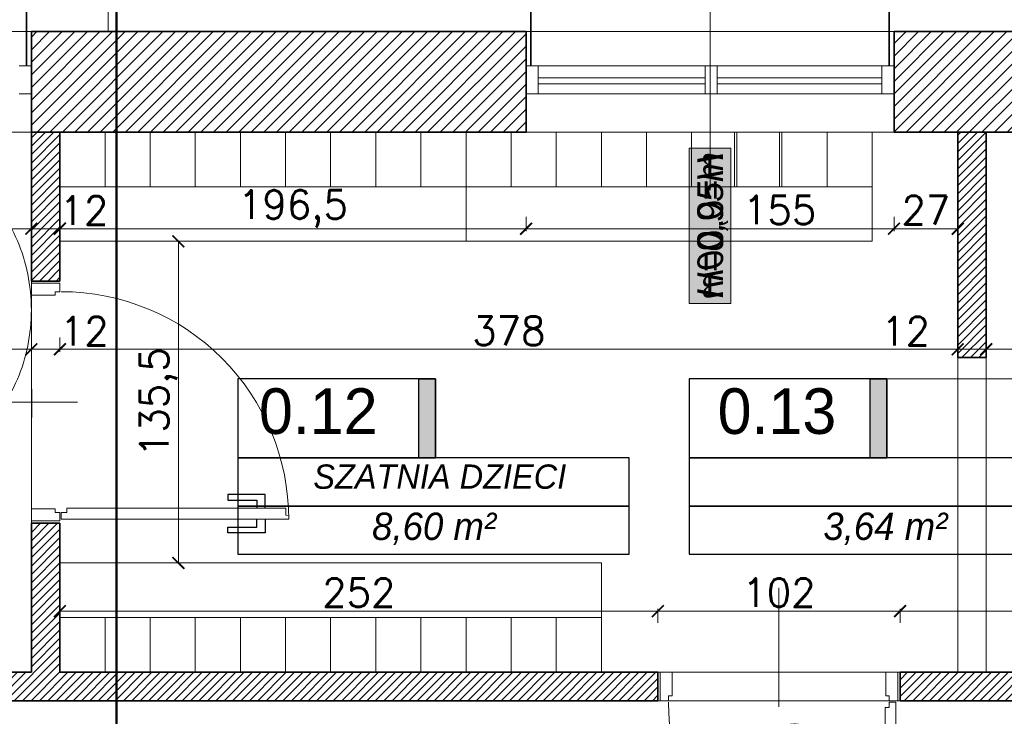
# Model space of a CAD drawing. Header units: millimetres. Extents: x -740 to 33545, y -26688 to 22494.
# Tile 150 of 256: x 10276 to 10690, y 10546 to 10839. Entities that reach past the tile are written whole.
import ezdxf
from ezdxf.lldxf.tags import DXFTag

# ---------------------------------------------------------------- set-up
doc = ezdxf.new("R2010")
doc.units = ezdxf.units.MM
doc.header["$MEASUREMENT"] = 0
doc.linetypes.add('ACAD_ISO10W100', pattern=[18, 12, -3, 0, -3])
doc.layers.get('Defpoints').update_dxf_attribs({"color": 252})
for name, color, linetype, lineweight in [('A_istniejące ściany', 252, 'Continuous', 35), ('A_izolacja', 252, 'Continuous', 9), ('A_l.przerywana', 252, 'ICAD_ISO03W100', 9), ('A_opisy', 252, 'Continuous', 15), ('A_projektowane sciany', 252, 'Continuous', 35), ('A_wyposażenie', 252, 'Continuous', 9), ('A_ściany projektowane', 252, 'Continuous', 35), ('k_wyburzenia widoczne', 252, 'PNEUMATIC2', 18), ('l.przerywana', 252, 'ICAD_ISO03W100', 5), ('l.wypełnien', 252, 'Continuous', 5), ('Nowe_820-G Rysunki Obrazki_Nr_pióra__1', 252, 'Continuous', 13), ('Nowe_820-G Rysunki Obrazki_Nr_pióra__23', 252, 'Continuous', 15), ('szraf1', 252, 'Continuous', 5), ('wymiarowanie', 252, 'Continuous', 9)]:
    doc.layers.add(name, color=color, linetype=linetype, lineweight=lineweight)
for name, color, linetype in [('D-opis', 252, 'Continuous'), ('stolarka', 252, 'Continuous'), ('tabelki opis', 252, 'Continuous'), ('WYPOSAŻENIE', 252, 'Continuous')]:
    doc.layers.add(name, color=color, linetype=linetype)
doc.styles.add('ARIALL', font='GOTHIC.TTF', dxfattribs={"height": 40})
doc.styles.add('styl2', font='simplex.shx')
tags = doc.linetypes.add('DASH', pattern=[15, 10, -5]).pattern_tags.tags
tags[6:7] = [DXFTag(74, 4), DXFTag(75, 0), DXFTag(340, '0'), DXFTag(46, 0.0), DXFTag(50, 0.0), DXFTag(44, 0.0), DXFTag(45, 0.0)]
tags[4:5] = [DXFTag(74, 4), DXFTag(75, 0), DXFTag(340, '0'), DXFTag(46, 0.0), DXFTag(50, 0.0), DXFTag(44, 0.0), DXFTag(45, 0.0)]
tags = doc.linetypes.add('ICAD_ISO03W100', pattern=[30, 12, -18]).pattern_tags.tags
tags[6:7] = [DXFTag(74, 4), DXFTag(75, 0), DXFTag(340, '0'), DXFTag(46, 1.0), DXFTag(50, 0.0), DXFTag(44, 0.0), DXFTag(45, 0.0)]
tags[4:5] = [DXFTag(74, 4), DXFTag(75, 0), DXFTag(340, '0'), DXFTag(46, 1.0), DXFTag(50, 0.0), DXFTag(44, 0.0), DXFTag(45, 0.0)]
doc.linetypes.add('PNEUMATIC2', pattern='A,0.5,-0.25,["//",Standard,S=0.2,R=0,X=-0.1,Y=-0.1],-0.25', length=1)
doc.dimstyles.new('Skala 1-50', dxfattribs={"dimtxt": 12, "dimasz": 5, "dimexe": 1, "dimexo": 1, "dimgap": 1.5, "dimtad": 1, "dimdec": 1, "dimrnd": 0.5, "dimtxsty": 'styl2', "dimblk": 'ARCHTICK', "dimcen": 5, "dimadec": 0, "dimazin": 0, "dimtfac": 1, "dimtdec": 1, "dimtmove": 1, "dimatfit": 3, "dimldrblk": 'ARCHTICK', "dimfxl": 0, "dimlwd": -1, "dimlwe": -1, "dimarcsym": 0})

# ---------------------------------------------------------------- blocks, each defined once
blk = doc.blocks.new('FOTEL-K')
at = {"linetype": 'ACAD_ISO10W100'}
for p, q in [((5.633, 7.569), (-5.633, -7.569)), ((7.569, -5.633), (-7.569, 5.633))]:
    blk.add_line(p, q, dxfattribs=at)
for p, q in [((0.222, 4.361), (4.187, 1.41)), ((-0.001, 2.861), (-0.108, 2.718)), ((0.798, 2.266), (-0.001, 2.861)), ((-0.108, 2.718), (0.638, 2.163)), ((1.062, 2.419), (5.201, -0.661)), ((1.629, 2.451), (1.412, 2.159)), ((1.827, 2.303), (1.61, 2.011)), ((-2.741, -0.82), (-2.635, -0.677)), ((-1.941, -1.415), (-2.741, -0.82)), ((-2.635, -0.677), (-1.889, -1.232)), ((5.289, -1.263), (2.729, -4.704)), ((6.489, -2.135), (5.265, -1.224)), ((6.591, -1.997), (5.367, -1.086)), ((-4.113, -1.465), (-0.148, -4.416)), ((2.127, -4.792), (-2.012, -1.712)), ((-1.663, -1.972), (-1.907, -2.301)), ((-1.465, -2.119), (-1.709, -2.448)), ((3.805, -5.74), (2.581, -4.829)), ((3.908, -5.603), (2.684, -4.692))]:
    blk.add_line(p, q)
for points in [[(4.297, 0.733), (4.246, 0.664, -0.414214), (4.065, 0.637), (-0.557, 4.077, -0.414214), (-0.584, 4.258), (-0.532, 4.327, -0.414214), (-0.352, 4.353), (4.271, 0.913, -0.414214)], [(6.473, -0.994), (6.427, -1.056, -0.414214), (6.307, -1.074), (5.103, -0.178, -0.414214), (5.085, -0.058), (5.132, 0.004, -0.414214), (5.252, 0.022), (6.456, -0.874, -0.414214)], [(0.556, -4.295), (0.505, -4.364, -0.414214), (0.324, -4.39), (-4.298, -0.95, -0.414214), (-4.325, -0.769), (-4.273, -0.7, -0.414214), (-4.093, -0.674), (0.53, -4.114, -0.414214)], [(2.811, -5.915), (2.857, -5.853, 0.414214), (2.839, -5.733), (1.636, -4.837, 0.414214), (1.515, -4.855), (1.469, -4.917, 0.414214), (1.487, -5.037), (2.691, -5.933, 0.414214)]]:
    blk.add_lwpolyline(points, format="xyb", close=True)
for points in [[(7.655, -2.789), (6.591, -1.997), (5.464, -3.512), (6.527, -4.304)], [(4.869, -6.532), (3.805, -5.74), (4.933, -4.225), (5.997, -5.017)]]:
    blk.add_lwpolyline(points, close=True)
blk.add_circle((0, 0), 8.291, dxfattribs=at)
for centre, radius, start, end in [((4.045, -3.01), 6.195, 118.7855, 167.9004), ((4.33, -3.223), 6.195, 118.7855, 167.9004), ((4.944, -1.006), 0.43, 323.343, 53.343), ((2.384, -4.447), 0.43, 233.343, 323.343)]:
    blk.add_arc(centre, radius, start, end)
blk = doc.blocks.new('_ArchTick')
at = {"color": 0, "linetype": 'ByBlock', "const_width": 0.15}
blk.add_lwpolyline([(-0.5, -0.5), (0.5, 0.5)], dxfattribs=at)
blk = doc.blocks.new('*D2234')
at = {"layer": 'Defpoints', "color": 0}
for p in [(10066.23, 10728.73), (10280.43, 10720.32), (10280.43, 10700.5)]:
    blk.add_point(p, dxfattribs=at)
at = {"layer": 'wymiarowanie', "color": 0}
for p, q in [((10066.23, 10705.5), (10066.23, 10699.5)), ((10280.43, 10705.5), (10280.43, 10699.5)), ((10066.23, 10700.5), (10280.43, 10700.5))]:
    blk.add_line(p, q, dxfattribs=at)
at = {"layer": 'wymiarowanie', "color": 0, "xscale": 5, "yscale": 5, "zscale": 5, "rotation": 180}
blk.add_blockref('_ArchTick', (10066.23, 10700.5), dxfattribs=at)
at = {"layer": 'wymiarowanie', "color": 0, "xscale": 5, "yscale": 5, "zscale": 5}
blk.add_blockref('_ArchTick', (10280.43, 10700.5), dxfattribs=at)
at = {"layer": 'wymiarowanie', "color": 0, "insert": (10173.33, 10708.15), "char_height": 12, "attachment_point": 5, "style": 'styl2'}
blk.add_mtext('214', dxfattribs=at)
blk = doc.blocks.new('*D2235')
at = {"layer": 'Defpoints', "color": 0}
for p in [(10292.43, 10720.98), (10280.43, 10720.32), (10292.43, 10700.5)]:
    blk.add_point(p, dxfattribs=at)
at = {"layer": 'wymiarowanie', "color": 0}
for p, q in [((10280.43, 10705.5), (10280.43, 10699.5)), ((10292.43, 10705.5), (10292.43, 10699.5)), ((10280.43, 10700.5), (10292.43, 10700.5))]:
    blk.add_line(p, q, dxfattribs=at)
at = {"layer": 'wymiarowanie', "color": 0, "xscale": 5, "yscale": 5, "zscale": 5, "rotation": 180}
blk.add_blockref('_ArchTick', (10280.43, 10700.5), dxfattribs=at)
at = {"layer": 'wymiarowanie', "color": 0, "xscale": 5, "yscale": 5, "zscale": 5}
blk.add_blockref('_ArchTick', (10292.43, 10700.5), dxfattribs=at)
at = {"layer": 'wymiarowanie', "color": 0, "insert": (10302.69, 10708.15), "char_height": 12, "attachment_point": 5, "style": 'styl2'}
blk.add_mtext('12', dxfattribs=at)
blk = doc.blocks.new('*D2236')
at = {"layer": 'Defpoints', "color": 0}
for p in [(10670.47, 10729.71), (10292.43, 10720.98), (10670.47, 10700.5)]:
    blk.add_point(p, dxfattribs=at)
at = {"layer": 'wymiarowanie', "color": 0}
for p, q in [((10292.43, 10705.5), (10292.43, 10699.5)), ((10670.47, 10705.5), (10670.47, 10699.5)), ((10292.43, 10700.5), (10670.47, 10700.5))]:
    blk.add_line(p, q, dxfattribs=at)
at = {"layer": 'wymiarowanie', "color": 0, "xscale": 5, "yscale": 5, "zscale": 5, "rotation": 180}
blk.add_blockref('_ArchTick', (10292.43, 10700.5), dxfattribs=at)
at = {"layer": 'wymiarowanie', "color": 0, "xscale": 5, "yscale": 5, "zscale": 5}
blk.add_blockref('_ArchTick', (10670.47, 10700.5), dxfattribs=at)
at = {"layer": 'wymiarowanie', "color": 0, "insert": (10481.45, 10708.3), "char_height": 12, "attachment_point": 5, "style": 'styl2'}
blk.add_mtext('378', dxfattribs=at)
blk = doc.blocks.new('*D2237')
at = {"layer": 'Defpoints', "color": 0}
for p in [(10670.47, 10729.71), (10682.47, 10728.04), (10682.47, 10700.5)]:
    blk.add_point(p, dxfattribs=at)
at = {"layer": 'wymiarowanie', "color": 0}
for p, q in [((10670.47, 10705.5), (10670.47, 10699.5)), ((10682.47, 10705.5), (10682.47, 10699.5)), ((10670.47, 10700.5), (10639.24, 10700.5)), ((10670.47, 10700.5), (10682.47, 10700.5))]:
    blk.add_line(p, q, dxfattribs=at)
at = {"layer": 'wymiarowanie', "color": 0, "xscale": 5, "yscale": 5, "zscale": 5, "rotation": 180}
blk.add_blockref('_ArchTick', (10670.47, 10700.5), dxfattribs=at)
at = {"layer": 'wymiarowanie', "color": 0, "xscale": 5, "yscale": 5, "zscale": 5}
blk.add_blockref('_ArchTick', (10682.47, 10700.5), dxfattribs=at)
at = {"layer": 'wymiarowanie', "color": 0, "insert": (10648.49, 10708.15), "char_height": 12, "attachment_point": 5, "style": 'styl2'}
blk.add_mtext('12', dxfattribs=at)
blk = doc.blocks.new('*D2238')
at = {"layer": 'Defpoints', "color": 0}
for p in [(10682.47, 10728.04), (10842.47, 10722.7), (10842.47, 10700.5)]:
    blk.add_point(p, dxfattribs=at)
at = {"layer": 'wymiarowanie', "color": 0}
for p, q in [((10682.47, 10705.5), (10682.47, 10699.5)), ((10842.47, 10705.5), (10842.47, 10699.5)), ((10682.47, 10700.5), (10842.47, 10700.5))]:
    blk.add_line(p, q, dxfattribs=at)
at = {"layer": 'wymiarowanie', "color": 0, "xscale": 5, "yscale": 5, "zscale": 5, "rotation": 180}
blk.add_blockref('_ArchTick', (10682.47, 10700.5), dxfattribs=at)
at = {"layer": 'wymiarowanie', "color": 0, "xscale": 5, "yscale": 5, "zscale": 5}
blk.add_blockref('_ArchTick', (10842.47, 10700.5), dxfattribs=at)
at = {"layer": 'wymiarowanie', "color": 0, "insert": (10762.47, 10708.3), "char_height": 12, "attachment_point": 5, "style": 'styl2'}
blk.add_mtext('160', dxfattribs=at)
blk = doc.blocks.new('*D2275')
at = {"layer": 'Defpoints', "color": 0}
for p in [(10342.32, 10745.99), (10344.42, 10745.99), (10344.42, 10610.52)]:
    blk.add_point(p, dxfattribs=at)
at = {"layer": 'wymiarowanie', "color": 0}
for p, q in [((10343.42, 10745.99), (10341.32, 10745.99)), ((10342.32, 10610.52), (10342.32, 10745.99)), ((10343.42, 10610.52), (10341.32, 10610.52))]:
    blk.add_line(p, q, dxfattribs=at)
at = {"layer": 'wymiarowanie', "color": 0, "xscale": 5, "yscale": 5, "zscale": 5}
for p, rotation in [((10342.32, 10745.99), 90), ((10342.32, 10610.52), 270)]:
    blk.add_blockref('_ArchTick', p, dxfattribs=dict(at, rotation=rotation))
at = {"layer": 'wymiarowanie', "color": 0, "insert": (10333.97, 10678.26), "char_height": 12, "attachment_point": 5, "rotation": 90, "style": 'styl2'}
blk.add_mtext('135,5', dxfattribs=at)
blk = doc.blocks.new('*D2591')
at = {"layer": 'Defpoints', "color": 0}
for p in [(10544.19, 10590.24), (10292.43, 10564.52), (10544.19, 10564.52)]:
    blk.add_point(p, dxfattribs=at)
at = {"layer": 'wymiarowanie', "color": 0}
for p, q in [((10292.43, 10585.24), (10292.43, 10591.24)), ((10292.43, 10590.24), (10544.19, 10590.24)), ((10544.19, 10585.24), (10544.19, 10591.24))]:
    blk.add_line(p, q, dxfattribs=at)
at = {"layer": 'wymiarowanie', "color": 0, "xscale": 5, "yscale": 5, "zscale": 5, "rotation": 180}
blk.add_blockref('_ArchTick', (10292.43, 10590.24), dxfattribs=at)
at = {"layer": 'wymiarowanie', "color": 0, "xscale": 5, "yscale": 5, "zscale": 5}
blk.add_blockref('_ArchTick', (10544.19, 10590.24), dxfattribs=at)
at = {"layer": 'wymiarowanie', "color": 0, "insert": (10418.31, 10598.04), "char_height": 12, "attachment_point": 5, "style": 'styl2'}
blk.add_mtext('252', dxfattribs=at)
blk = doc.blocks.new('*D2592')
at = {"layer": 'Defpoints', "color": 0}
for p in [(10646.19, 10590.24), (10544.19, 10564.52), (10646.19, 10564.52)]:
    blk.add_point(p, dxfattribs=at)
at = {"layer": 'wymiarowanie', "color": 0}
for p, q in [((10544.19, 10585.24), (10544.19, 10591.24)), ((10544.19, 10590.24), (10646.19, 10590.24)), ((10646.19, 10585.24), (10646.19, 10591.24))]:
    blk.add_line(p, q, dxfattribs=at)
at = {"layer": 'wymiarowanie', "color": 0, "xscale": 5, "yscale": 5, "zscale": 5, "rotation": 180}
blk.add_blockref('_ArchTick', (10544.19, 10590.24), dxfattribs=at)
at = {"layer": 'wymiarowanie', "color": 0, "xscale": 5, "yscale": 5, "zscale": 5}
blk.add_blockref('_ArchTick', (10646.19, 10590.24), dxfattribs=at)
at = {"layer": 'wymiarowanie', "color": 0, "insert": (10595.19, 10598.04), "char_height": 12, "attachment_point": 5, "style": 'styl2'}
blk.add_mtext('102', dxfattribs=at)
blk = doc.blocks.new('*D2593')
at = {"layer": 'Defpoints', "color": 0}
for p in [(10842.47, 10590.24), (10646.19, 10564.52), (10842.47, 10564.52)]:
    blk.add_point(p, dxfattribs=at)
at = {"layer": 'wymiarowanie', "color": 0}
for p, q in [((10646.19, 10585.24), (10646.19, 10591.24)), ((10646.19, 10590.24), (10842.47, 10590.24)), ((10842.47, 10585.24), (10842.47, 10591.24))]:
    blk.add_line(p, q, dxfattribs=at)
at = {"layer": 'wymiarowanie', "color": 0, "xscale": 5, "yscale": 5, "zscale": 5, "rotation": 180}
blk.add_blockref('_ArchTick', (10646.19, 10590.24), dxfattribs=at)
at = {"layer": 'wymiarowanie', "color": 0, "xscale": 5, "yscale": 5, "zscale": 5}
blk.add_blockref('_ArchTick', (10842.47, 10590.24), dxfattribs=at)
at = {"layer": 'wymiarowanie', "color": 0, "insert": (10744.33, 10598.58), "char_height": 12, "attachment_point": 5, "style": 'styl2'}
blk.add_mtext('196,5', dxfattribs=at)
blk = doc.blocks.new('*D2595')
at = {"layer": 'Defpoints', "color": 0}
for p in [(10125.49, 10774.55), (10280.43, 10774.55), (10280.43, 10751.3)]:
    blk.add_point(p, dxfattribs=at)
at = {"layer": 'wymiarowanie', "color": 0}
for p, q in [((10125.49, 10756.3), (10125.49, 10750.3)), ((10280.43, 10756.3), (10280.43, 10750.3)), ((10125.49, 10751.3), (10160.59, 10751.3)), ((10280.43, 10751.3), (10188.23, 10751.3))]:
    blk.add_line(p, q, dxfattribs=at)
at = {"layer": 'wymiarowanie', "color": 0, "xscale": 5, "yscale": 5, "zscale": 5, "rotation": 180}
blk.add_blockref('_ArchTick', (10125.49, 10751.3), dxfattribs=at)
at = {"layer": 'wymiarowanie', "color": 0, "xscale": 5, "yscale": 5, "zscale": 5}
blk.add_blockref('_ArchTick', (10280.43, 10751.3), dxfattribs=at)
at = {"layer": 'wymiarowanie', "color": 0, "insert": (10174.41, 10758.95), "char_height": 12, "attachment_point": 5, "style": 'styl2'}
blk.add_mtext('155', dxfattribs=at)
blk = doc.blocks.new('*D2596')
at = {"layer": 'Defpoints', "color": 0}
for p in [(10280.43, 10774.55), (10292.43, 10774.55), (10292.43, 10751.3)]:
    blk.add_point(p, dxfattribs=at)
at = {"layer": 'wymiarowanie', "color": 0}
for p, q in [((10280.43, 10756.3), (10280.43, 10750.3)), ((10292.43, 10756.3), (10292.43, 10750.3)), ((10280.43, 10751.3), (10292.43, 10751.3))]:
    blk.add_line(p, q, dxfattribs=at)
at = {"layer": 'wymiarowanie', "color": 0, "xscale": 5, "yscale": 5, "zscale": 5, "rotation": 180}
blk.add_blockref('_ArchTick', (10280.43, 10751.3), dxfattribs=at)
at = {"layer": 'wymiarowanie', "color": 0, "xscale": 5, "yscale": 5, "zscale": 5}
blk.add_blockref('_ArchTick', (10292.43, 10751.3), dxfattribs=at)
at = {"layer": 'wymiarowanie', "color": 0, "insert": (10302.56, 10758.95), "char_height": 12, "attachment_point": 5, "style": 'styl2'}
blk.add_mtext('12', dxfattribs=at)
blk = doc.blocks.new('*D2597')
at = {"layer": 'Defpoints', "color": 0}
for p in [(10292.43, 10774.55), (10488.71, 10774.55), (10488.71, 10751.3)]:
    blk.add_point(p, dxfattribs=at)
at = {"layer": 'wymiarowanie', "color": 0}
for p, q in [((10292.43, 10756.3), (10292.43, 10750.3)), ((10488.71, 10756.3), (10488.71, 10750.3)), ((10292.43, 10751.3), (10488.71, 10751.3))]:
    blk.add_line(p, q, dxfattribs=at)
at = {"layer": 'wymiarowanie', "color": 0, "xscale": 5, "yscale": 5, "zscale": 5, "rotation": 180}
blk.add_blockref('_ArchTick', (10292.43, 10751.3), dxfattribs=at)
at = {"layer": 'wymiarowanie', "color": 0, "xscale": 5, "yscale": 5, "zscale": 5}
blk.add_blockref('_ArchTick', (10488.71, 10751.3), dxfattribs=at)
at = {"layer": 'wymiarowanie', "color": 0, "insert": (10390.57, 10759.65), "char_height": 12, "attachment_point": 5, "style": 'styl2'}
blk.add_mtext('196,5', dxfattribs=at)
blk = doc.blocks.new('*D2598')
at = {"layer": 'Defpoints', "color": 0}
for p in [(10488.71, 10774.55), (10643.65, 10774.55), (10643.65, 10751.3)]:
    blk.add_point(p, dxfattribs=at)
at = {"layer": 'wymiarowanie', "color": 0}
for p, q in [((10488.71, 10756.3), (10488.71, 10750.3)), ((10643.65, 10756.3), (10643.65, 10750.3)), ((10488.71, 10751.3), (10643.65, 10751.3))]:
    blk.add_line(p, q, dxfattribs=at)
at = {"layer": 'wymiarowanie', "color": 0, "xscale": 5, "yscale": 5, "zscale": 5, "rotation": 180}
blk.add_blockref('_ArchTick', (10488.71, 10751.3), dxfattribs=at)
at = {"layer": 'wymiarowanie', "color": 0, "xscale": 5, "yscale": 5, "zscale": 5}
blk.add_blockref('_ArchTick', (10643.65, 10751.3), dxfattribs=at)
at = {"layer": 'wymiarowanie', "color": 0, "insert": (10595.47, 10759.2), "char_height": 12, "attachment_point": 5, "style": 'styl2'}
blk.add_mtext('155', dxfattribs=at)
blk = doc.blocks.new('*D2599')
at = {"layer": 'Defpoints', "color": 0}
for p in [(10643.65, 10774.55), (10670.47, 10774.55), (10670.47, 10751.3)]:
    blk.add_point(p, dxfattribs=at)
at = {"layer": 'wymiarowanie', "color": 0}
for p, q in [((10643.65, 10756.3), (10643.65, 10750.3)), ((10670.47, 10756.3), (10670.47, 10750.3)), ((10643.65, 10751.3), (10670.47, 10751.3))]:
    blk.add_line(p, q, dxfattribs=at)
at = {"layer": 'wymiarowanie', "color": 0, "xscale": 5, "yscale": 5, "zscale": 5, "rotation": 180}
blk.add_blockref('_ArchTick', (10643.65, 10751.3), dxfattribs=at)
at = {"layer": 'wymiarowanie', "color": 0, "xscale": 5, "yscale": 5, "zscale": 5}
blk.add_blockref('_ArchTick', (10670.47, 10751.3), dxfattribs=at)
at = {"layer": 'wymiarowanie', "color": 0, "insert": (10657.06, 10759.1), "char_height": 12, "attachment_point": 5, "style": 'styl2'}
blk.add_mtext('27', dxfattribs=at)
blk = doc.blocks.new('*D2759')
at = {"layer": 'Defpoints', "color": 0}
for p in [(10280.43, 10791.99), (10241.04, 10729.26), (10280.43, 10729.26)]:
    blk.add_point(p, dxfattribs=at)
at = {"layer": 'wymiarowanie', "color": 0}
for p, q in [((10246.04, 10791.99), (10240.04, 10791.99)), ((10241.04, 10791.99), (10241.04, 10729.26)), ((10246.04, 10729.26), (10240.04, 10729.26))]:
    blk.add_line(p, q, dxfattribs=at)
at = {"layer": 'wymiarowanie', "color": 0, "xscale": 5, "yscale": 5, "zscale": 5}
for p, rotation in [((10241.04, 10791.99), 90), ((10241.04, 10729.26), 270)]:
    blk.add_blockref('_ArchTick', p, dxfattribs=dict(at, rotation=rotation))
at = {"layer": 'wymiarowanie', "color": 0, "insert": (10232.69, 10760.62), "char_height": 12, "attachment_point": 5, "rotation": 90, "style": 'styl2'}
blk.add_mtext('62,5', dxfattribs=at)
blk = doc.blocks.new('*D2760')
at = {"layer": 'Defpoints', "color": 0}
for p in [(10280.43, 10729.26), (10241.04, 10627.26), (10280.43, 10627.26)]:
    blk.add_point(p, dxfattribs=at)
at = {"layer": 'wymiarowanie', "color": 0}
for p, q in [((10246.04, 10729.26), (10240.04, 10729.26)), ((10241.04, 10729.26), (10241.04, 10720.96)), ((10241.04, 10627.26), (10241.04, 10693.2)), ((10246.04, 10627.26), (10240.04, 10627.26))]:
    blk.add_line(p, q, dxfattribs=at)
at = {"layer": 'wymiarowanie', "color": 0, "xscale": 5, "yscale": 5, "zscale": 5}
for p, rotation in [((10241.04, 10729.26), 90), ((10241.04, 10627.26), 270)]:
    blk.add_blockref('_ArchTick', p, dxfattribs=dict(at, rotation=rotation))
at = {"layer": 'wymiarowanie', "color": 0, "insert": (10233.24, 10707.08), "char_height": 12, "attachment_point": 5, "rotation": 90, "style": 'styl2'}
blk.add_mtext('102', dxfattribs=at)
blk = doc.blocks.new('*D2761')
at = {"layer": 'Defpoints', "color": 0}
for p in [(10280.43, 10627.26), (10241.04, 10564.52), (10280.43, 10564.52)]:
    blk.add_point(p, dxfattribs=at)
at = {"layer": 'wymiarowanie', "color": 0}
for p, q in [((10246.04, 10627.26), (10240.04, 10627.26)), ((10241.04, 10627.26), (10241.04, 10564.52)), ((10246.04, 10564.52), (10240.04, 10564.52))]:
    blk.add_line(p, q, dxfattribs=at)
at = {"layer": 'wymiarowanie', "color": 0, "xscale": 5, "yscale": 5, "zscale": 5}
for p, rotation in [((10241.04, 10627.26), 90), ((10241.04, 10564.52), 270)]:
    blk.add_blockref('_ArchTick', p, dxfattribs=dict(at, rotation=rotation))
at = {"layer": 'wymiarowanie', "color": 0, "insert": (10232.69, 10595.89), "char_height": 12, "attachment_point": 5, "rotation": 90, "style": 'styl2'}
blk.add_mtext('62,5', dxfattribs=at)
blk = doc.blocks.new('*D2762')
at = {"layer": 'Defpoints', "color": 0}
for p in [(10280.43, 10564.52), (10241.04, 10552.52), (10270.21, 10552.52)]:
    blk.add_point(p, dxfattribs=at)
at = {"layer": 'wymiarowanie', "color": 0}
for p, q in [((10246.04, 10564.52), (10240.04, 10564.52)), ((10241.04, 10564.52), (10241.04, 10552.52)), ((10246.04, 10552.52), (10240.04, 10552.52))]:
    blk.add_line(p, q, dxfattribs=at)
at = {"layer": 'wymiarowanie', "color": 0, "xscale": 5, "yscale": 5, "zscale": 5}
for p, rotation in [((10241.04, 10564.52), 90), ((10241.04, 10552.52), 270)]:
    blk.add_blockref('_ArchTick', p, dxfattribs=dict(at, rotation=rotation))
at = {"layer": 'wymiarowanie', "color": 0, "insert": (10233.39, 10542.33), "char_height": 12, "attachment_point": 5, "rotation": 90, "style": 'styl2'}
blk.add_mtext('12', dxfattribs=at)

msp = doc.modelspace()

# ---------------------------------------------------------------- hatches: boundary and pattern name
at = {"layer": 'A_opisy', "ltscale": 0.3}
msp.add_hatch(color=256, dxfattribs=at).paths.add_polyline_path([(10557.42, 10785.27), (10557.42, 10719.81), (10574.95, 10719.81), (10574.95, 10785.27)])
msp.add_hatch(color=256, dxfattribs=at).paths.add_polyline_path([(10557.42, 10785.27), (10557.42, 10719.81), (10574.95, 10719.81), (10574.95, 10785.27)])
msp.add_hatch(color=256, dxfattribs=at).paths.add_polyline_path([(10557.42, 10785.27), (10557.42, 10719.81), (10574.95, 10719.81), (10574.95, 10785.27)])
msp.add_hatch(color=256, dxfattribs=at).paths.add_polyline_path([(10557.42, 10785.27), (10557.42, 10719.81), (10574.95, 10719.81), (10574.95, 10785.27)])
at = {"layer": 'l.wypełnien'}
h = msp.add_hatch(dxfattribs=at)
h.set_pattern_fill('ANSI31', color=256, scale=30, style=0)
h.paths.add_polyline_path([(11009.41, 10808.08), (11009.41, 10791.99), (11103.57, 10791.99), (11103.57, 10816.54), (11178.57, 10816.54), (11178.57, 10791.99), (11191.45, 10791.99), (11191.45, 10834.32), (11169.43, 10834.32), (11169.43, 11134.32), (11169.43, 11331.32), (11249.87, 11331.32), (11249.87, 11346.56), (11249.87, 11358.41), (11249.87, 11374.5), (11169.43, 11374.5), (11126.25, 11374.5), (11126.25, 11134.32), (11126.25, 10834.32), (11009.41, 10834.32), (11009.41, 10819.93)])
h.paths.add_polyline_path([(11404.81, 11374.5), (11404.81, 11331.32), (11602.93, 11331.32), (11602.93, 11374.5)])
h.paths.add_polyline_path([(10316.23, 10791.99), (10406.43, 10791.99), (10425.43, 10791.99), (10444.43, 10791.99), (10463.43, 10791.99), (10488.71, 10791.99), (10488.71, 10808.08), (10488.71, 10819.93), (10488.71, 10834.32), (10316.23, 10834.32)])
h.paths.add_polyline_path([(10717.86, 10791.99), (10854.47, 10791.99), (10854.47, 10834.32), (10717.86, 10834.32)])
h.paths.add_polyline_path([(10643.65, 10834.32), (10643.65, 10819.93), (10643.65, 10808.08), (10643.65, 10791.99), (10717.86, 10791.99), (10717.86, 10834.32)])
h.paths.add_polyline_path([(11757.87, 11374.5), (11757.87, 11331.32), (11799.42, 11331.32), (11799.42, 11374.5)])
h.paths.add_polyline_path([(10280.43, 10834.32), (10280.43, 10791.99), (10316.23, 10791.99), (10316.23, 10834.32)])
h = msp.add_hatch(dxfattribs=at)
h.set_pattern_fill('ANSI31', color=256, scale=20, style=0)
h.paths.add_polyline_path([(10002.23, 10552.52), (10002.23, 10564.52), (10182.4, 10564.52), (10259.5, 10564.52), (10280.43, 10564.52), (10280.43, 10627.26), (10292.43, 10627.26), (10292.43, 10564.52), (10316.23, 10564.52), (10316.23, 10552.52)])
h.paths.add_polyline_path([(10544.19, 10552.52), (10544.19, 10564.52), (10316.23, 10564.52), (10292.43, 10564.52), (10316.23, 10564.52), (10316.23, 10564.52), (10316.23, 10552.52)])
h.paths.add_polyline_path([(10280.43, 10791.99), (10280.43, 10729.26), (10292.43, 10729.26), (10292.43, 10791.99)])
h = msp.add_hatch(dxfattribs=at)
h.set_pattern_fill('ANSI31', color=256, scale=20, style=0)
h.paths.add_polyline_path([(10646.19, 10552.52), (10646.19, 10564.52), (10842.47, 10564.52), (10842.47, 10574.52), (10854.47, 10574.52), (10854.47, 10564.52), (11082.39, 10564.52), (11082.53, 10574.58), (11094.39, 10574.58), (11094.39, 10552.52), (10854.92, 10552.52)])
h.paths.add_polyline_path([(10842.47, 10676.52), (10854.47, 10676.52), (10854.47, 10791.99), (10842.47, 10791.99)])
h.paths.add_polyline_path([(10670.47, 10696.99), (10682.47, 10696.99), (10682.47, 10791.99), (10670.47, 10791.99)])
h.paths.add_polyline_path([(11082.39, 10729.46), (11094.39, 10729.46), (11094.39, 10791.99), (11082.39, 10791.99)])
at = {"layer": 'tabelki opis'}
for points in [[(10450.57, 10654.76), (10450.57, 10688.03), (10443.61, 10688.03), (10443.61, 10654.76)], [(10640.57, 10654.76), (10640.57, 10688.03), (10633.6, 10688.03), (10633.6, 10654.76)]]:
    msp.add_hatch(color=256, dxfattribs=at).paths.add_polyline_path(points)

# ---------------------------------------------------------------- linework, layer by layer
at = {"layer": 'A_istniejące ściany'}
for points in [[(10488.71, 10834.32), (10280.43, 10834.32)], [(10280.43, 10834.32), (10280.43, 10791.99)], [(10280.43, 10834.32), (10280.43, 10819.93)], [(10488.71, 10791.99), (10488.71, 10834.32)], [(10854.47, 10834.32), (10643.65, 10834.32)], [(10643.65, 10834.32), (10643.65, 10791.99)], [(10280.43, 10808.08), (10280.43, 10819.93)], [(10280.43, 10808.08), (10280.43, 10791.99)], [(10488.71, 10808.08), (10488.71, 10791.99)], [(10643.65, 10808.08), (10643.65, 10791.99)], [(10280.43, 10791.99), (10488.71, 10791.99)], [(10488.71, 10791.99), (10280.43, 10791.99)], [(10854.47, 10791.99), (10643.65, 10791.99)]]:
    msp.add_lwpolyline(points, dxfattribs=at)
at = {"layer": 'A_izolacja', "lineweight": 35}
for p, q in [((10278.43, 10819.93), (10278.43, 10854.32)), ((10490.71, 10819.93), (10490.71, 10854.32)), ((10641.65, 10819.93), (10641.65, 10854.32))]:
    msp.add_line(p, q, dxfattribs=at)
at = {"layer": 'A_l.przerywana', "ltscale": 0.3}
for points in [[(10125.49, 10834.32), (10280.43, 10834.32)], [(10125.49, 10834.32), (10280.43, 10834.32)], [(10488.71, 10834.32), (10643.65, 10834.32)], [(10488.71, 10834.32), (10643.65, 10834.32)], [(10280.43, 10791.99), (10125.49, 10791.99)], [(10643.65, 10791.99), (10488.71, 10791.99)], [(10280.43, 10729.26), (10292.43, 10729.26)], [(10292.43, 10627.26), (10280.43, 10627.26)]]:
    msp.add_lwpolyline(points, dxfattribs=at)
at = {"layer": 'A_opisy'}
for p, q in [((10566.18, 10901.06), (10566.18, 10767.59)), ((10299.85, 10678.26), (10244.85, 10678.26)), ((10595.19, 10545.11), (10595.19, 10600.11))]:
    msp.add_line(p, q, dxfattribs=at)
at = {"layer": 'A_opisy', "ltscale": 0.3}
msp.add_lwpolyline([(10557.42, 10785.27), (10557.42, 10719.81), (10574.95, 10719.81), (10574.95, 10785.27)], close=True, dxfattribs=at)
msp.add_lwpolyline([(10557.42, 10785.27), (10557.42, 10719.81), (10574.95, 10719.81), (10574.95, 10785.27)], close=True, dxfattribs=at)
msp.add_lwpolyline([(10557.42, 10785.27), (10557.42, 10719.81), (10574.95, 10719.81), (10574.95, 10785.27)], close=True, dxfattribs=at)
msp.add_lwpolyline([(10557.42, 10785.27), (10557.42, 10719.81), (10574.95, 10719.81), (10574.95, 10785.27)], close=True, dxfattribs=at)
at = {"layer": 'A_projektowane sciany'}
for p, q in [((10292.43, 10729.26), (10280.43, 10729.26)), ((10292.43, 10627.26), (10280.43, 10627.26))]:
    msp.add_line(p, q, dxfattribs=at)
for points in [[(10280.43, 10564.52), (10002.23, 10564.52)], [(10292.43, 10564.52), (10544.19, 10564.52)], [(10646.19, 10564.52), (10842.47, 10564.52)], [(10544.19, 10552.52), (10002.23, 10552.52)], [(10854.92, 10552.52), (10646.19, 10552.52)]]:
    msp.add_lwpolyline(points, dxfattribs=at)
at = {"layer": 'A_wyposażenie', "ltscale": 2}
for points in [[(10292.43, 10791.99), (10292.43, 10768.99), (10406.43, 10768.99), (10406.43, 10791.99)], [(10292.43, 10791.99), (10292.43, 10768.99), (10406.43, 10768.99), (10406.43, 10791.99)], [(10463.43, 10791.99), (10463.43, 10768.99), (10577.43, 10768.99), (10577.43, 10791.99)], [(10463.43, 10791.99), (10463.43, 10768.99), (10577.43, 10768.99), (10577.43, 10791.99)], [(10292.43, 10768.99), (10292.43, 10745.99), (10463.43, 10745.99), (10463.43, 10768.99)], [(10292.43, 10768.99), (10292.43, 10745.99), (10463.43, 10745.99), (10463.43, 10768.99)], [(10463.43, 10768.99), (10463.43, 10745.99), (10634.43, 10745.99), (10634.43, 10768.99)], [(10463.43, 10768.99), (10463.43, 10745.99), (10634.43, 10745.99), (10634.43, 10768.99)], [(10292.43, 10587.52), (10292.43, 10610.52), (10520.43, 10610.52), (10520.43, 10587.52)], [(10292.43, 10587.52), (10292.43, 10610.52), (10520.43, 10610.52), (10520.43, 10587.52)], [(10292.43, 10564.52), (10292.43, 10587.52), (10406.43, 10587.52), (10406.43, 10564.52)], [(10292.43, 10564.52), (10292.43, 10587.52), (10406.43, 10587.52), (10406.43, 10564.52)]]:
    msp.add_lwpolyline(points, close=True, dxfattribs=at)
at = {"layer": 'A_wyposażenie', "ltscale": 0.5}
for points in [[(10311.43, 10791.99), (10311.43, 10768.99), (10330.43, 10768.99), (10330.43, 10791.99)], [(10311.43, 10791.99), (10311.43, 10768.99), (10330.43, 10768.99), (10330.43, 10791.99)], [(10330.43, 10791.99), (10330.43, 10768.99), (10349.43, 10768.99), (10349.43, 10791.99)], [(10330.43, 10791.99), (10330.43, 10768.99), (10349.43, 10768.99), (10349.43, 10791.99)], [(10368.43, 10791.99), (10368.43, 10768.99), (10387.43, 10768.99), (10387.43, 10791.99)], [(10368.43, 10791.99), (10368.43, 10768.99), (10387.43, 10768.99), (10387.43, 10791.99)], [(10406.43, 10791.99), (10406.43, 10768.99), (10425.43, 10768.99), (10425.43, 10791.99)], [(10406.43, 10791.99), (10406.43, 10768.99), (10425.43, 10768.99), (10425.43, 10791.99)], [(10425.43, 10791.99), (10425.43, 10768.99), (10444.43, 10768.99), (10444.43, 10791.99)], [(10425.43, 10791.99), (10425.43, 10768.99), (10444.43, 10768.99), (10444.43, 10791.99)], [(10444.43, 10791.99), (10444.43, 10768.99), (10463.43, 10768.99), (10463.43, 10791.99)], [(10482.43, 10791.99), (10482.43, 10768.99), (10501.43, 10768.99), (10501.43, 10791.99)], [(10482.43, 10791.99), (10482.43, 10768.99), (10501.43, 10768.99), (10501.43, 10791.99)], [(10501.43, 10791.99), (10501.43, 10768.99), (10520.43, 10768.99), (10520.43, 10791.99)], [(10501.43, 10791.99), (10501.43, 10768.99), (10520.43, 10768.99), (10520.43, 10791.99)], [(10539.43, 10791.99), (10539.43, 10768.99), (10558.43, 10768.99), (10558.43, 10791.99)], [(10595.47, 10791.99), (10595.47, 10768.99), (10576.47, 10768.99), (10576.47, 10791.99)], [(10577.43, 10791.99), (10577.43, 10768.99), (10596.43, 10768.99), (10596.43, 10791.99)], [(10577.43, 10791.99), (10577.43, 10768.99), (10596.43, 10768.99), (10596.43, 10791.99)], [(10596.43, 10791.99), (10596.43, 10768.99), (10615.43, 10768.99), (10615.43, 10791.99)], [(10596.43, 10791.99), (10596.43, 10768.99), (10615.43, 10768.99), (10615.43, 10791.99)], [(10615.43, 10791.99), (10615.43, 10768.99), (10634.43, 10768.99), (10634.43, 10791.99)], [(10311.43, 10564.52), (10311.43, 10587.52), (10330.43, 10587.52), (10330.43, 10564.52)], [(10311.43, 10564.52), (10311.43, 10587.52), (10330.43, 10587.52), (10330.43, 10564.52)], [(10330.43, 10564.52), (10330.43, 10587.52), (10349.43, 10587.52), (10349.43, 10564.52)], [(10330.43, 10564.52), (10330.43, 10587.52), (10349.43, 10587.52), (10349.43, 10564.52)], [(10368.43, 10564.52), (10368.43, 10587.52), (10387.43, 10587.52), (10387.43, 10564.52)], [(10406.43, 10564.52), (10406.43, 10587.52), (10425.43, 10587.52), (10425.43, 10564.52)], [(10406.43, 10564.52), (10406.43, 10587.52), (10425.43, 10587.52), (10425.43, 10564.52)], [(10425.43, 10564.52), (10425.43, 10587.52), (10444.43, 10587.52), (10444.43, 10564.52)], [(10425.43, 10564.52), (10425.43, 10587.52), (10444.43, 10587.52), (10444.43, 10564.52)], [(10444.43, 10564.52), (10444.43, 10587.52), (10463.43, 10587.52), (10463.43, 10564.52)], [(10463.43, 10587.52), (10463.43, 10564.52), (10482.43, 10564.52), (10482.43, 10587.52)], [(10482.43, 10564.52), (10482.43, 10587.52), (10501.43, 10587.52), (10501.43, 10564.52)], [(10501.43, 10587.52), (10501.43, 10564.52), (10520.43, 10564.52), (10520.43, 10587.52)]]:
    msp.add_lwpolyline(points, close=True, dxfattribs=at)
at = {"layer": 'A_ściany projektowane'}
for p, q in [((10280.43, 10791.99), (10280.43, 10729.26)), ((10292.43, 10791.99), (10292.43, 10729.26)), ((10670.47, 10791.99), (10670.47, 10696.99)), ((10682.47, 10791.99), (10682.47, 10696.99)), ((10280.43, 10627.26), (10280.43, 10564.52)), ((10292.43, 10627.26), (10292.43, 10564.52)), ((10544.19, 10564.52), (10544.19, 10552.52)), ((10646.19, 10564.52), (10646.19, 10552.52))]:
    msp.add_line(p, q, dxfattribs=at)
msp.add_lwpolyline([(10670.47, 10696.99), (10682.47, 10696.99)], dxfattribs=at)
at = {"layer": 'D-opis', "linetype": 'DASH', "lineweight": 0, "ltscale": 2.5, "const_width": 1}
msp.add_lwpolyline([(10316.23, 9432.01), (10316.23, 10977.35)], dxfattribs=at)
at = {"layer": 'k_wyburzenia widoczne', "ltscale": 20}
msp.add_lwpolyline([(10312.81, 10834.32), (10312.81, 11059.54)], dxfattribs=at)
at = {"layer": 'l.przerywana', "ltscale": 0.3}
for points in [[(10292.43, 10627.26), (10280.43, 10627.26), (10280.43, 10729.26), (10292.43, 10729.26)], [(10544.19, 10564.52), (10646.19, 10564.52), (10646.19, 10552.52)]]:
    msp.add_lwpolyline(points, dxfattribs=at)
for points in [[(10682.47, 10696.99), (10670.47, 10696.99), (10670.47, 10564.52), (10682.47, 10564.52)], [(10646.19, 10564.52), (10544.19, 10564.52), (10544.19, 10552.52), (10646.19, 10552.52)]]:
    msp.add_lwpolyline(points, close=True, dxfattribs=at)
at = {"layer": 'Nowe_820-G Rysunki Obrazki_Nr_pióra__1', "linetype": 'Continuous', "lineweight": 13}
for points in [[(10280.43, 10834.32), (10273.13, 10834.32)], [(10488.71, 10834.32), (10488.71, 10819.93)], [(10643.65, 10834.32), (10643.65, 10819.93)], [(10493.79, 10819.93), (10564.07, 10819.93)], [(10569.15, 10819.93), (10638.57, 10819.93)], [(10564.07, 10808.08), (10493.79, 10808.08)], [(10638.57, 10808.08), (10569.15, 10808.08)]]:
    msp.add_lwpolyline(points, dxfattribs=at)
at = {"layer": 'Nowe_820-G Rysunki Obrazki_Nr_pióra__23', "linetype": 'Continuous', "lineweight": 15}
for points in [[(10280.43, 10819.93), (10275.35, 10819.93)], [(10493.79, 10819.93), (10488.71, 10819.93)], [(10488.71, 10819.93), (10488.71, 10808.08)], [(10493.79, 10808.08), (10493.79, 10819.93)], [(10569.15, 10819.93), (10564.07, 10819.93)], [(10564.07, 10819.93), (10564.07, 10808.08)], [(10569.15, 10808.08), (10569.15, 10819.93)], [(10643.65, 10819.93), (10638.57, 10819.93)], [(10638.57, 10819.93), (10638.57, 10808.08)], [(10643.65, 10808.08), (10643.65, 10819.93)], [(10564.07, 10814.85), (10493.79, 10814.85)], [(10493.79, 10814.85), (10493.79, 10812.31)], [(10493.79, 10812.31), (10564.07, 10812.31)], [(10564.07, 10812.31), (10564.07, 10814.85)], [(10638.57, 10814.85), (10569.15, 10814.85)], [(10569.15, 10814.85), (10569.15, 10812.31)], [(10569.15, 10812.31), (10638.57, 10812.31)], [(10638.57, 10812.31), (10638.57, 10814.85)], [(10275.35, 10808.08), (10280.43, 10808.08)], [(10488.71, 10808.08), (10493.79, 10808.08)], [(10564.07, 10808.08), (10569.15, 10808.08)], [(10638.57, 10808.08), (10643.65, 10808.08)], [(10643.65, 10791.99), (10854.47, 10791.99)]]:
    msp.add_lwpolyline(points, dxfattribs=at)
at = {"layer": 'stolarka', "lineweight": 9}
for points in [[(10290.46, 10723.26), (10290.46, 10724.77), (10292.43, 10724.77), (10292.43, 10728.31), (10280.43, 10728.31), (10280.43, 10723.26), (10290.46, 10723.26)], [(10290.46, 10633.31), (10290.46, 10631.79), (10292.43, 10631.79), (10292.43, 10628.26), (10280.43, 10628.26), (10280.43, 10633.31), (10290.46, 10633.31)], [(10293.01, 10631.79), (10293.01, 10629.01), (10388.78, 10629.01), (10388.76, 10630.51), (10387.61, 10630.69), (10387.61, 10633.53), (10295.31, 10633.53), (10295.31, 10631.79), (10293.01, 10631.79)], [(10550.19, 10554.5), (10548.68, 10554.5), (10548.68, 10552.52), (10545.14, 10552.52), (10545.14, 10564.52), (10550.19, 10564.52), (10550.19, 10554.5)], [(10640.14, 10554.5), (10641.66, 10554.5), (10641.66, 10552.52), (10645.19, 10552.52), (10645.19, 10564.52), (10640.14, 10564.52), (10640.14, 10554.5)], [(10641.66, 10551.95), (10644.44, 10551.95), (10644.44, 10456.18), (10642.94, 10456.19), (10642.76, 10457.34), (10639.92, 10457.34), (10639.92, 10549.65), (10641.66, 10549.65), (10641.66, 10551.95)]]:
    msp.add_lwpolyline(points, dxfattribs=at)
at = {"layer": 'stolarka'}
for points in [[(10378.86, 10633.53), (10378.86, 10639.33), (10363.2, 10639.33), (10363.2, 10637.01), (10375.38, 10637.01), (10375.38, 10633.53)], [(10378.86, 10629.01), (10378.86, 10623.2), (10363.2, 10623.2), (10363.2, 10625.53), (10375.38, 10625.53), (10375.38, 10629.01)]]:
    msp.add_lwpolyline(points, dxfattribs=at)
at = {"layer": 'stolarka', "linetype": 'ICAD_ISO03W100', "lineweight": 13, "ltscale": 0.3}
for centre, start, end in [((10293.01, 10629), 359.9469, 89.9997), ((10644.44, 10551.95), 180.0003, 270.0531)]:
    msp.add_arc(centre, 95.77, start, end, dxfattribs=at)
at = {"layer": 'tabelki opis'}
for points in [[(10450.57, 10688.03), (10367.41, 10688.03), (10367.41, 10654.76), (10450.57, 10654.76), (10450.57, 10688.03)], [(10640.57, 10688.03), (10557.41, 10688.03), (10557.41, 10654.76), (10640.57, 10654.76), (10640.57, 10688.03)], [(10367.41, 10634.49), (10532.15, 10634.49), (10532.15, 10654.76), (10367.41, 10654.76), (10367.41, 10634.49)], [(10557.41, 10634.49), (10722.14, 10634.49), (10722.14, 10654.76), (10557.41, 10654.76), (10557.41, 10634.49)], [(10367.41, 10614.21), (10532.15, 10614.21), (10532.15, 10634.49), (10367.41, 10634.49), (10367.41, 10614.21)], [(10557.41, 10614.21), (10722.14, 10614.21), (10722.14, 10634.49), (10557.41, 10634.49), (10557.41, 10614.21)]]:
    msp.add_lwpolyline(points, dxfattribs=at)
for points in [[(10450.57, 10654.76), (10443.61, 10654.76), (10443.61, 10688.03), (10450.57, 10688.03)], [(10640.57, 10654.76), (10633.6, 10654.76), (10633.6, 10688.03), (10640.57, 10688.03)]]:
    msp.add_lwpolyline(points, close=True, dxfattribs=at)
at = {"layer": 'wymiarowanie'}
msp.add_line((10619.98, 10688.03), (10699.87, 10688.03), dxfattribs=at)
at = {"layer": 'WYPOSAŻENIE'}
msp.add_line((10280.43, 10683.72), (10280.44, 10671.72), dxfattribs=at)

# ---------------------------------------------------------------- block references
at = {"layer": 'szraf1', "linetype": 'ByBlock', "xscale": -9.036144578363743, "yscale": 9.03614457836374, "zscale": 9.036144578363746, "rotation": 190.3790015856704}
msp.add_blockref('FOTEL-K', (10205.51, 10717.07), dxfattribs=at)

# ---------------------------------------------------------------- texts
at = {"layer": 'A_opisy', "ltscale": 0.3, "insert": (10560.87, 10721.92), "char_height": 10.8, "width": 109.7533, "attachment_point": 1, "rotation": 90, "style": 'ARIALL'}
msp.add_mtext('{\\fArial|b0|i1|c238|p34;H=0,95m}', dxfattribs=at)
at = {"layer": 'A_opisy', "ltscale": 0.3, "extrusion": (0, 0, -1), "insert": (10560.87, 10783.15), "char_height": 10.8, "width": 109.7533, "attachment_point": 1, "text_direction": (0, -1, 0), "style": 'ARIALL'}
msp.add_mtext('{\\fArial|b0|i1|c238|p34;H=0,00m}', dxfattribs=at)
at = {"layer": 'tabelki opis', "attachment_point": 1}
for s, insert, char_height, width in [('{\\fCentury Gothic|b0|i0|c238|p34;0.12}', (10376.25, 10684.07), 19.2, 56.7), ('{\\fCentury Gothic|b0|i0|c238|p34;0.13}', (10569.37, 10684.07), 19.2, 56.7), ('\\pi31.71072;{\\fCentury Gothic|b0|i1|c238|p34;SZATNIA DZIECI}', (10367.41, 10652), 10.24, 164.736), ('{\\fCentury Gothic|b0|i1|c238|p34;8,60 m²}', (10423.88, 10631.72), 11.52, 68.7387), ('{\\fCentury Gothic|b0|i1|c238|p34;3,64 m²}', (10613.87, 10631.72), 11.52, 68.7387)]:
    msp.add_mtext(s, dxfattribs=dict(at, insert=insert, char_height=char_height, width=width))
at = {"layer": 'wymiarowanie', "insert": (5416.61, 10685.24), "char_height": 12, "width": 621.5287, "attachment_point": 1}
msp.add_mtext('\\pi202.60874;{\\fCentury Gothic|b0|i0|c238|p34;Pokrycie dachowe projektowana blachodachówka}\\P\\pi470.78474;{\\fCentury Gothic|b0|i0|c238|p34;w kolorze RAL 7016}', dxfattribs=at)

# ---------------------------------------------------------------- dimensions: what is measured, and where the dimension line sits
at = {"layer": 'wymiarowanie'}
for base, p1, p2, picture, middle in [((10241.04, 10729.26), (10280.43, 10791.99), (10280.43, 10729.26), '*D2759', (10232.69, 10760.62)), ((10342.32, 10745.99), (10344.42, 10610.52), (10344.42, 10745.99), '*D2275', (10333.97, 10678.26)), ((10241.04, 10564.52), (10280.43, 10627.26), (10280.43, 10564.52), '*D2761', (10232.69, 10595.89))]:
    dim = msp.add_linear_dim(base=base, p1=p1, p2=p2, angle=90, dimstyle='Skala 1-50', dxfattribs=at)
    dim.commit()
    dim.dimension.update_dxf_attribs({"geometry": picture, "text_midpoint": middle})
for base, p1, p2, picture, middle in [((10280.43, 10751.3), (10125.49, 10774.55), (10280.43, 10774.55), '*D2595', (10174.41, 10751.3)), ((10292.43, 10751.3), (10280.43, 10774.55), (10292.43, 10774.55), '*D2596', (10302.56, 10751.3)), ((10643.65, 10751.3), (10488.71, 10774.55), (10643.65, 10774.55), '*D2598', (10595.47, 10751.55)), ((10682.47, 10700.5), (10670.47, 10729.71), (10682.47, 10728.04), '*D2237', (10648.49, 10701.64)), ((10292.43, 10700.5), (10280.43, 10720.32), (10292.43, 10720.98), '*D2235', (10302.69, 10700.5))]:
    dim = msp.add_linear_dim(base=base, p1=p1, p2=p2, dimstyle='Skala 1-50', dxfattribs=at)
    dim.commit()
    dim.dimension.update_dxf_attribs({"geometry": picture, "text_midpoint": middle, "dimtype": 160})
for base, p1, p2, picture, middle in [((10488.71, 10751.3), (10292.43, 10774.55), (10488.71, 10774.55), '*D2597', (10390.57, 10759.65)), ((10670.47, 10751.3), (10643.65, 10774.55), (10670.47, 10774.55), '*D2599', (10657.06, 10759.1)), ((10670.47, 10700.5), (10292.43, 10720.98), (10670.47, 10729.71), '*D2236', (10481.45, 10708.3)), ((10280.43, 10700.5), (10066.23, 10728.73), (10280.43, 10720.32), '*D2234', (10173.33, 10708.15)), ((10842.47, 10700.5), (10682.47, 10728.04), (10842.47, 10722.7), '*D2238', (10762.47, 10708.3)), ((10544.19, 10590.24), (10292.43, 10564.52), (10544.19, 10564.52), '*D2591', (10418.31, 10598.04)), ((10646.19, 10590.24), (10544.19, 10564.52), (10646.19, 10564.52), '*D2592', (10595.19, 10598.04)), ((10842.47, 10590.24), (10646.19, 10564.52), (10842.47, 10564.52), '*D2593', (10744.33, 10598.58))]:
    dim = msp.add_linear_dim(base=base, p1=p1, p2=p2, dimstyle='Skala 1-50', dxfattribs=at)
    dim.commit()
    dim.dimension.update_dxf_attribs({"geometry": picture, "text_midpoint": middle})
for base, p1, p2, picture, middle in [((10241.04, 10627.26), (10280.43, 10729.26), (10280.43, 10627.26), '*D2760', (10241.04, 10707.08)), ((10241.04, 10552.52), (10280.43, 10564.52), (10270.21, 10552.52), '*D2762', (10241.04, 10542.33))]:
    dim = msp.add_linear_dim(base=base, p1=p1, p2=p2, angle=90, dimstyle='Skala 1-50', dxfattribs=at)
    dim.commit()
    dim.dimension.update_dxf_attribs({"geometry": picture, "text_midpoint": middle, "dimtype": 160})

# ---------------------------------------------------------------- next in the draw order: texts
at = {"layer": 'A_opisy', "ltscale": 0.3, "insert": (10595.19, 10532.82), "char_height": 8, "width": 26, "attachment_point": 5, "rotation": 90, "bg_fill": 2}
msp.add_mtext('\\pi3.19200;{\\fCentury Gothic|b0|i0|c238|p0;90}\\P{\\fCentury Gothic|b0|i0|c238|p0;200}', dxfattribs=at)

doc.saveas('drawing.dxf')
